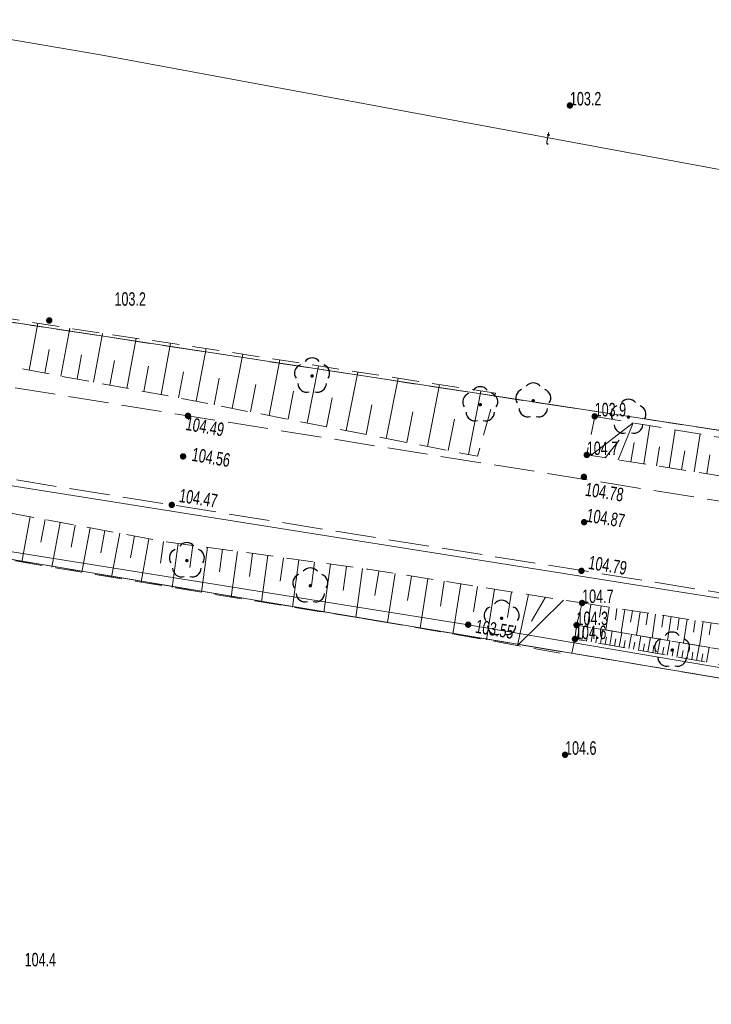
# Model space of a CAD drawing. Header units: inches. Extents: x 6497603 to 6502483, y 5925790 to 5934357.
# Tile 70 of 256: x 6500397 to 6500435, y 5926199 to 5926254. Entities that reach past the tile are written whole.
import ezdxf
from ezdxf.enums import TextEntityAlignment as Align

# ---------------------------------------------------------------- set-up
doc = ezdxf.new("R2010")
doc.units = ezdxf.units.IN
doc.header["$MEASUREMENT"] = 0
for name, pattern in [('1.5_0.75', [2.25, 1.5, -0.75]), ('2.25_0.75', [3, 2.25, -0.75]), ('219-1000', [0, 0]), ('egkk-1000', [3, 2.25, -0.75]), ('egug-1000', [1.5, 0.75, -0.75])]:
    doc.linetypes.add(name, pattern=pattern)
for name, color, linetype in [('000 Inne (niezydentyfikowane)', 7, 'Continuous'), ('217-kontur klasyfikacyjny', 7, 'Continuous'), ('218-kontur użytku gruntowego', 7, 'Continuous'), ('219-działka ewidencyjna', 7, 'Continuous'), ('drzewo liściaste', 7, 'Continuous'), ('jezdnia', 7, 'Continuous'), ('pikieta naturalna', 7, 'Continuous'), ('pikieta naturalna-Atr2', 7, 'Continuous'), ('pikieta sztuczna', 7, 'Continuous'), ('pikieta sztuczna-Atr2', 7, 'Continuous'), ('przewód telekomunikacyjny podziemny', 7, 'Continuous'), ('przewód telekomunikacyjny podziemny-Atr1', 7, 'Continuous'), ('rzędna', 7, 'Continuous'), ('rzędna-Atr2', 7, 'Continuous'), ('skarpa nieumocniona', 7, 'Continuous')]:
    doc.layers.add(name, color=color, linetype=linetype)
doc.styles.get("Standard").update_dxf_attribs({"font": 'arial.ttf'})

# ---------------------------------------------------------------- blocks, each defined once
blk = doc.blocks.new('PW01')
at = {"linetype": 'Continuous', "lineweight": 13}
h = blk.add_hatch(color=0, dxfattribs=at)
edge = h.paths.add_edge_path()
edge.add_arc((0, 0), 0.18, 0, 360)
blk = doc.blocks.new('OP021')
at = {"linetype": 'Continuous', "lineweight": 13}
h = blk.add_hatch(color=0, dxfattribs=at)
edge = h.paths.add_edge_path()
edge.add_arc((0, 0), 0.1, 0, 360)
at = {"color": 0, "linetype": 'Continuous', "lineweight": -3}
for centre, start, end in [((-0.476, 0.154), 110.388, 213.756), ((0, 0.5), 38.316, 141.684), ((0.476, 0.154), 326.244, 69.612), ((-0.294, -0.404), 182.272, 285.64), ((0.294, -0.404), 254.36, 357.728), ((0.294, -0.404), 254.36, 357.728)]:
    blk.add_arc(centre, 0.5, start, end, dxfattribs=at)

msp = doc.modelspace()

# ---------------------------------------------------------------- linework, layer by layer
at = {"layer": '000 Inne (niezydentyfikowane)', "color": 7, "linetype": 'Continuous', "lineweight": 18, "flags": 128}
for points in [[(6500397.06, 5926234.06), (6500397.54, 5926236.68)], [(6500398.83, 5926233.73), (6500399.32, 5926236.4)], [(6500400.64, 5926233.4), (6500401.14, 5926236.11)], [(6500402.49, 5926233.05), (6500403.01, 5926235.84)], [(6500404.4, 5926232.7), (6500404.93, 5926235.56)], [(6500397.94, 5926233.9), (6500398.18, 5926235.22)], [(6500399.73, 5926233.57), (6500399.98, 5926234.91)], [(6500406.35, 5926232.33), (6500406.92, 5926235.27)], [(6500408.36, 5926231.94), (6500408.95, 5926234.95)], [(6500401.56, 5926233.23), (6500401.81, 5926234.6)], [(6500410.42, 5926231.53), (6500411.02, 5926234.63)], [(6500403.44, 5926232.88), (6500403.7, 5926234.29)], [(6500405.37, 5926232.52), (6500405.65, 5926233.97)], [(6500412.54, 5926231.12), (6500413.16, 5926234.3)], [(6500414.71, 5926230.7), (6500415.35, 5926233.96)], [(6500407.35, 5926232.13), (6500407.64, 5926233.62)], [(6500409.38, 5926231.74), (6500409.68, 5926233.27)], [(6500416.94, 5926230.26), (6500417.6, 5926233.62)], [(6500419.23, 5926229.81), (6500419.91, 5926233.26)], [(6500411.47, 5926231.33), (6500411.78, 5926232.9)], [(6500421.52, 5926229.37), (6500422.21, 5926232.9)], [(6500413.62, 5926230.91), (6500413.93, 5926232.52)], [(6500415.82, 5926230.48), (6500416.14, 5926232.14)], [(6500418.08, 5926230.04), (6500418.41, 5926231.74)], [(6500420.39, 5926229.59), (6500420.73, 5926231.33)], [(6500428.32, 5926229.31), (6500430.68, 5926231.13)], [(6500429.85, 5926229.07), (6500430.68, 5926231.13)], [(6500431.27, 5926228.85), (6500431.6, 5926230.98)], [(6500432.68, 5926228.63), (6500433.01, 5926230.74)], [(6500434.08, 5926228.41), (6500434.41, 5926230.51)], [(6500429.12, 5926229.18), (6500429.9, 5926230.16)], [(6500430.56, 5926228.96), (6500430.73, 5926230.03)], [(6500431.98, 5926228.74), (6500432.14, 5926229.8)], [(6500433.38, 5926228.52), (6500433.55, 5926229.57)], [(6500434.78, 5926228.3), (6500434.94, 5926229.34)], [(6500397.11, 5926225.91), (6500396.65, 5926223.38)], [(6500397.96, 5926225.75), (6500397.72, 5926224.49)], [(6500398.79, 5926225.59), (6500398.33, 5926223.1)], [(6500399.63, 5926225.44), (6500399.4, 5926224.2)], [(6500400.46, 5926225.29), (6500400, 5926222.81)], [(6500401.28, 5926225.13), (6500401.06, 5926223.9)], [(6500402.1, 5926224.98), (6500401.65, 5926222.54)], [(6500402.92, 5926224.83), (6500402.7, 5926223.61)], [(6500403.73, 5926224.68), (6500403.29, 5926222.26)], [(6500404.54, 5926224.53), (6500404.38, 5926223.32)], [(6500405.35, 5926224.42), (6500405.02, 5926221.97)], [(6500406.17, 5926224.31), (6500406, 5926223.07)], [(6500406.99, 5926224.2), (6500406.65, 5926221.7)], [(6500407.82, 5926224.09), (6500407.65, 5926222.83)], [(6500408.66, 5926223.97), (6500408.31, 5926221.43)], [(6500409.5, 5926223.86), (6500409.32, 5926222.58)], [(6500410.35, 5926223.74), (6500410, 5926221.16)], [(6500411.21, 5926223.62), (6500411.03, 5926222.32)], [(6500412.08, 5926223.5), (6500411.72, 5926220.87)], [(6500412.95, 5926223.38), (6500412.77, 5926222.06)], [(6500413.83, 5926223.26), (6500413.47, 5926220.59)], [(6500414.72, 5926223.14), (6500414.54, 5926221.79)], [(6500415.62, 5926223.02), (6500415.25, 5926220.3)], [(6500416.52, 5926222.88), (6500416.31, 5926221.52)], [(6500417.43, 5926222.74), (6500417, 5926220.01)], [(6500418.34, 5926222.6), (6500418.12, 5926221.23)], [(6500419.25, 5926222.45), (6500418.82, 5926219.69)], [(6500420.17, 5926222.31), (6500419.95, 5926220.92)], [(6500421.09, 5926222.16), (6500420.65, 5926219.37)], [(6500422.02, 5926222.02), (6500421.8, 5926220.61)], [(6500422.96, 5926221.87), (6500422.51, 5926219.04)], [(6500423.9, 5926221.72), (6500423.68, 5926220.3)], [(6500424.85, 5926221.57), (6500424.25, 5926218.73)], [(6500426.8, 5926221.26), (6500424.25, 5926218.73)], [(6500425.8, 5926221.42), (6500425.03, 5926220.08)], [(6500428.33, 5926221.02), (6500428.14, 5926219.77)], [(6500428.9, 5926220.94), (6500428.8, 5926220.31)], [(6500429.35, 5926220.87), (6500429.16, 5926219.6)], [(6500429.78, 5926220.8), (6500429.69, 5926220.16)], [(6500430.21, 5926220.74), (6500430.01, 5926219.45)], [(6500430.64, 5926220.67), (6500430.54, 5926220.03)], [(6500431.07, 5926220.6), (6500430.87, 5926219.31)], [(6500431.5, 5926220.54), (6500431.4, 5926219.89)], [(6500431.93, 5926220.47), (6500431.73, 5926219.16)], [(6500432.37, 5926220.4), (6500432.27, 5926219.75)], [(6500432.8, 5926220.34), (6500432.6, 5926219.02)], [(6500433.24, 5926220.27), (6500433.14, 5926219.61)], [(6500433.69, 5926220.2), (6500433.48, 5926218.87)], [(6500434.13, 5926220.13), (6500434.03, 5926219.47)], [(6500434.57, 5926220.07), (6500434.37, 5926218.72)], [(6500427.82, 5926219.02), (6500427.95, 5926219.8)], [(6500428.34, 5926218.93), (6500428.47, 5926219.71)], [(6500428.86, 5926218.84), (6500428.99, 5926219.62)], [(6500429.38, 5926218.75), (6500429.52, 5926219.54)], [(6500435.02, 5926220), (6500434.92, 5926219.32)], [(6500427.56, 5926219.07), (6500427.63, 5926219.46)], [(6500428.08, 5926218.98), (6500428.14, 5926219.37)], [(6500428.6, 5926218.89), (6500428.66, 5926219.28)], [(6500429.12, 5926218.8), (6500429.19, 5926219.19)], [(6500429.64, 5926218.7), (6500429.71, 5926219.1)], [(6500429.91, 5926218.66), (6500430.05, 5926219.45)], [(6500430.17, 5926218.61), (6500430.24, 5926219.01)], [(6500430.44, 5926218.56), (6500430.58, 5926219.36)], [(6500430.97, 5926218.47), (6500431.11, 5926219.27)], [(6500431.5, 5926218.38), (6500431.64, 5926219.18)], [(6500432.04, 5926218.28), (6500432.18, 5926219.09)], [(6500432.58, 5926218.19), (6500432.72, 5926219)], [(6500430.7, 5926218.52), (6500430.77, 5926218.92)], [(6500431.24, 5926218.42), (6500431.31, 5926218.82)], [(6500431.77, 5926218.33), (6500431.84, 5926218.73)], [(6500432.31, 5926218.24), (6500432.38, 5926218.64)], [(6500432.85, 5926218.14), (6500432.92, 5926218.55)], [(6500433.12, 5926218.09), (6500433.26, 5926218.91)], [(6500433.39, 5926218.05), (6500433.47, 5926218.45)], [(6500433.67, 5926218), (6500433.81, 5926218.81)], [(6500434.21, 5926217.9), (6500434.36, 5926218.72)], [(6500434.76, 5926217.8), (6500434.91, 5926218.63)], [(6500433.94, 5926217.95), (6500434.01, 5926218.36)], [(6500434.49, 5926217.85), (6500434.56, 5926218.26)]]:
    msp.add_lwpolyline(points, dxfattribs=at)
at = {"layer": '217-kontur klasyfikacyjny', "color": 3, "linetype": 'egkk-1000', "lineweight": 18, "flags": 128}
for points in [[(6500386.73, 5926238.16), (6500484.77, 5926223.18)], [(6500494.79, 5926206.99), (6500384.14, 5926225.52)]]:
    msp.add_lwpolyline(points, dxfattribs=at)
at = {"layer": '218-kontur użytku gruntowego', "color": 3, "linetype": 'egug-1000', "lineweight": 18, "flags": 128}
for points in [[(6500386.73, 5926238.16), (6500484.77, 5926223.18)], [(6500494.79, 5926206.99), (6500384.14, 5926225.52)]]:
    msp.add_lwpolyline(points, dxfattribs=at)
at = {"layer": '219-działka ewidencyjna', "color": 3, "linetype": '219-1000', "lineweight": 18, "flags": 128}
for points in [[(6500386.73, 5926238.16), (6500484.77, 5926223.18)], [(6500538.81, 5926204.95), (6500384.76, 5926229.42)], [(6500494.79, 5926206.99), (6500384.14, 5926225.52)]]:
    msp.add_lwpolyline(points, dxfattribs=at)
at = {"layer": 'jezdnia', "color": 7, "linetype": '2.25_0.75', "lineweight": 18, "flags": 128}
msp.add_lwpolyline([(6500445.77, 5926225.13), (6500477.28, 5926219.98), (6500500.52, 5926216.32), (6500551.85, 5926208.28), (6500590.76, 5926201.99), (6500629.65, 5926195.92), (6500668.62, 5926189.73), (6500708.43, 5926183.37), (6500748.42, 5926176.93), (6500779.68, 5926172.04), (6500819.2, 5926165.9), (6500859.43, 5926159.56), (6500898.4, 5926153.26), (6500937.28, 5926147.22), (6500936.91, 5926144.94), (6500936.26, 5926142.38), (6500897.62, 5926148.36), (6500858.2, 5926154.58), (6500818.25, 5926160.88), (6500778.79, 5926167.14), (6500747.81, 5926171.88), (6500707.71, 5926178.38), (6500668.22, 5926184.67), (6500628.62, 5926190.86), (6500589.86, 5926197), (6500551.33, 5926203.18), (6500445.13, 5926220.13), (6500405, 5926226.56), (6500364.89, 5926233), (6500326.44, 5926239.09), (6500287.44, 5926245.14), (6500247.8, 5926251.49), (6500208.32, 5926257.73), (6500171.1, 5926263.74), (6500133.18, 5926269.89), (6500094.21, 5926275.92), (6500053.11, 5926282.47), (6499999.01, 5926290.88), (6499959.84, 5926296.95), (6499921.11, 5926303.13), (6499882.03, 5926309.23), (6499843.48, 5926315.33), (6499804.98, 5926321.39), (6499763.92, 5926325.7), (6499740.11, 5926328.2), (6499708.97, 5926329.7), (6499669.77, 5926331.59), (6499612.14, 5926332.17), (6499590.65, 5926333.3), (6499565.53, 5926335.73), (6499506.81, 5926343.39), (6499422.29, 5926354.7), (6499419.43, 5926354.99), (6499334.27, 5926366.31), (6499289.53, 5926369.55), (6499273.23, 5926369.35), (6499273.01, 5926371.91), (6499272.96, 5926374.41), (6499289.57, 5926374.85), (6499335.06, 5926371.26), (6499420.23, 5926359.86), (6499423.5, 5926359.5), (6499507.59, 5926348.2), (6499566.32, 5926340.5), (6499590.89, 5926338.22), (6499612.24, 5926337), (6499643.43, 5926336.46), (6499669.89, 5926336.53), (6499710.9, 5926336.33), (6499806.11, 5926326.28), (6499844.16, 5926320.23), (6499882.83, 5926314.04), (6499921.69, 5926307.83), (6499960.72, 5926301.83), (6499999.64, 5926295.76), (6500053.85, 5926287.25), (6500095.27, 5926280.64), (6500134.03, 5926274.62), (6500208.98, 5926262.68), (6500248.83, 5926256.34), (6500288.29, 5926250.03), (6500327.08, 5926244.06), (6500365.91, 5926238.01), (6500405.9, 5926231.52)], close=True, dxfattribs=at)
at = {"layer": 'przewód telekomunikacyjny podziemny', "color": 30, "linetype": 'Continuous', "lineweight": 18, "flags": 128}
for points in [[(6500073.28, 5926303.12), (6500141.69, 5926292.89), (6500200.13, 5926284.15), (6500253.86, 5926275.57), (6500297.68, 5926268.81), (6500351.21, 5926260.13), (6500401.03, 5926251.61), (6500450.1, 5926242.53), (6500466.55, 5926240.39)], [(6500793.95, 5926157.85), (6500767.15, 5926161.48), (6500756.77, 5926163.13), (6500728.68, 5926168.14), (6500681.45, 5926176.71), (6500632.87, 5926184.83), (6500575.54, 5926195.02), (6500538.95, 5926200.94), (6500507.15, 5926205.63), (6500467.69, 5926212.03), (6500421.5, 5926219.89), (6500362.01, 5926229.41), (6500329.83, 5926233.4), (6500287.94, 5926240.84), (6500233.28, 5926249.9), (6500176.25, 5926259.29), (6500132.02, 5926265.99), (6500121.1, 5926267.64)]]:
    msp.add_lwpolyline(points, dxfattribs=at)
at = {"layer": 'skarpa nieumocniona', "color": 7, "linetype": '1.5_0.75', "lineweight": 18, "flags": 128}
for points in [[(6500297.41, 5926253.53), (6500303.54, 5926252.49), (6500314.14, 5926250.91), (6500335.35, 5926247.16), (6500354.5, 5926243.89), (6500369.57, 5926241.3), (6500386.98, 5926238.35), (6500395.95, 5926236.93), (6500401.01, 5926236.13), (6500405.99, 5926235.41), (6500423.02, 5926232.78), (6500422.01, 5926229.27), (6500405.27, 5926232.54), (6500389.66, 5926235.43), (6500375.01, 5926237.79), (6500361.03, 5926239.88), (6500354.04, 5926241.24), (6500347.08, 5926242.5), (6500344.4, 5926242.85), (6500334.74, 5926244.19), (6500315.4, 5926247.16), (6500297.17, 5926249.79)], [(6500297.41, 5926253.53), (6500303.54, 5926252.49), (6500314.14, 5926250.91), (6500335.35, 5926247.16), (6500354.5, 5926243.89), (6500369.57, 5926241.3), (6500386.98, 5926238.35), (6500395.95, 5926236.93), (6500401.01, 5926236.13), (6500405.99, 5926235.41), (6500423.02, 5926232.78), (6500422.01, 5926229.27), (6500405.27, 5926232.54), (6500389.66, 5926235.43), (6500375.01, 5926237.79), (6500361.03, 5926239.88), (6500354.04, 5926241.24), (6500347.08, 5926242.5), (6500344.4, 5926242.85), (6500334.74, 5926244.19), (6500315.4, 5926247.16), (6500297.17, 5926249.79)], [(6500296.14, 5926240.79), (6500297.59, 5926241.78), (6500304.89, 5926240.66), (6500315.56, 5926239.02), (6500321.86, 5926238.13), (6500327.17, 5926237.26), (6500345.89, 5926234.59), (6500363.39, 5926231.76), (6500380.68, 5926228.78), (6500393.96, 5926226.49), (6500404.49, 5926224.54), (6500415.91, 5926222.98), (6500427.84, 5926221.1), (6500427.53, 5926219.87), (6500427.44, 5926219.09), (6500427.25, 5926218.2), (6500417.66, 5926219.9), (6500403.87, 5926222.16), (6500393.53, 5926223.91), (6500380.85, 5926226.01), (6500365.48, 5926228.84), (6500356.27, 5926230.38), (6500348.95, 5926231.47), (6500342.3, 5926233.35), (6500340.91, 5926233.67), (6500332.26, 5926234.96), (6500321.39, 5926236.77), (6500309.32, 5926238.67)], [(6500296.14, 5926240.79), (6500297.59, 5926241.78), (6500304.89, 5926240.66), (6500315.56, 5926239.02), (6500321.86, 5926238.13), (6500327.17, 5926237.26), (6500345.89, 5926234.59), (6500363.39, 5926231.76), (6500380.68, 5926228.78), (6500393.96, 5926226.49), (6500404.49, 5926224.54), (6500415.91, 5926222.98), (6500427.84, 5926221.1), (6500427.53, 5926219.87), (6500427.44, 5926219.09), (6500427.25, 5926218.2), (6500417.66, 5926219.9), (6500403.87, 5926222.16), (6500393.53, 5926223.91), (6500380.85, 5926226.01), (6500365.48, 5926228.84), (6500356.27, 5926230.38), (6500348.95, 5926231.47), (6500342.3, 5926233.35), (6500340.91, 5926233.67), (6500332.26, 5926234.96), (6500321.39, 5926236.77), (6500309.32, 5926238.67)], [(6500428.54, 5926231.49), (6500454.4, 5926227.15), (6500467.97, 5926224.95), (6500467.9, 5926223.12), (6500454.31, 5926225.25), (6500428.1, 5926229.34)], [(6500428.54, 5926231.49), (6500454.4, 5926227.15), (6500467.97, 5926224.95), (6500467.9, 5926223.12), (6500454.31, 5926225.25), (6500428.1, 5926229.34)], [(6500427.84, 5926221.1), (6500453.63, 5926217.14), (6500467.62, 5926215.01), (6500492.16, 5926211.04), (6500510.19, 5926208.09), (6500537.67, 5926203.88), (6500538.06, 5926201.39), (6500510.49, 5926206.77), (6500492.06, 5926209.97), (6500467.33, 5926213.24), (6500453.54, 5926215.5), (6500427.53, 5926219.87)], [(6500427.84, 5926221.1), (6500453.63, 5926217.14), (6500467.62, 5926215.01), (6500492.16, 5926211.04), (6500510.19, 5926208.09), (6500537.67, 5926203.88), (6500538.06, 5926201.39), (6500510.49, 5926206.77), (6500492.06, 5926209.97), (6500467.33, 5926213.24), (6500453.54, 5926215.5), (6500427.53, 5926219.87)], [(6500538.06, 5926201.39), (6500537.81, 5926200.29), (6500509.74, 5926204.77), (6500490.55, 5926208), (6500467.25, 5926212.08), (6500453.48, 5926214.52), (6500427.44, 5926219.09), (6500427.53, 5926219.87), (6500453.54, 5926215.5), (6500467.33, 5926213.24), (6500492.06, 5926209.97), (6500510.49, 5926206.77)], [(6500538.06, 5926201.39), (6500537.81, 5926200.29), (6500509.74, 5926204.77), (6500490.55, 5926208), (6500467.25, 5926212.08), (6500453.48, 5926214.52), (6500427.44, 5926219.09), (6500427.53, 5926219.87), (6500453.54, 5926215.5), (6500467.33, 5926213.24), (6500492.06, 5926209.97), (6500510.49, 5926206.77)]]:
    msp.add_lwpolyline(points, close=True, dxfattribs=at)

# ---------------------------------------------------------------- block references
at = {"layer": 'drzewo liściaste', "color": 94, "linetype": 'Continuous', "lineweight": 18}
for p in [(6500412.81, 5926233.74), (6500425.12, 5926232.36), (6500422.17, 5926232.14), (6500430.42, 5926231.45), (6500405.84, 5926223.46), (6500412.71, 5926222.06), (6500423.36, 5926220.25), (6500432.85, 5926218.48)]:
    msp.add_blockref('OP021', p, dxfattribs=at)
at = {"layer": 'pikieta naturalna', "color": 7, "linetype": 'Continuous', "lineweight": 13}
for p in [(6500427.16, 5926248.8), (6500398.18, 5926236.83), (6500428.54, 5926231.49), (6500428.1, 5926229.34), (6500427.84, 5926221.1), (6500427.53, 5926219.87), (6500427.44, 5926219.09), (6500426.89, 5926212.65)]:
    msp.add_blockref('PW01', p, dxfattribs=at)
at = {"layer": 'pikieta sztuczna', "color": 7, "linetype": 'Continuous', "lineweight": 13}
for p in [(6500405.9, 5926231.52), (6500405.63, 5926229.26), (6500427.94, 5926228.12), (6500405, 5926226.56), (6500427.95, 5926225.6), (6500427.8, 5926222.89)]:
    msp.add_blockref('PW01', p, dxfattribs=at)
at = {"layer": 'rzędna', "color": 30, "linetype": 'Continuous', "lineweight": 18}
msp.add_blockref('PW01', (6500421.5, 5926219.89), dxfattribs=at)

# ---------------------------------------------------------------- texts
at = {"layer": 'pikieta naturalna-Atr2', "color": 7, "width": 0.667}
for s, p in [('103.2', (6500427.16, 5926248.8)), ('103.2', (6500401.81, 5926237.65)), ('103.9', (6500428.54, 5926231.49)), ('104.7', (6500428.1, 5926229.34)), ('104.7', (6500427.84, 5926221.1)), ('104.3', (6500427.53, 5926219.87)), ('104.6', (6500427.44, 5926219.09)), ('104.6', (6500426.89, 5926212.65)), ('104.4', (6500396.81, 5926200.87))]:
    msp.add_text(s, height=0.75, dxfattribs=at).set_placement(p)
at = {"layer": 'pikieta sztuczna-Atr2', "color": 7, "width": 0.667}
for s, rotation, p in [('104.49', 350.01, (6500405.73, 5926230.74)), ('104.56', 350.398, (6500406.07, 5926229.02)), ('104.78', 350.895, (6500427.97, 5926227.08)), ('104.47', 351.203, (6500405.37, 5926226.73)), ('104.87', 350.895, (6500428.04, 5926225.63)), ('104.79', 350.897, (6500428.15, 5926223))]:
    msp.add_text(s, height=0.75, rotation=rotation, dxfattribs=at).set_placement(p)
at = {"layer": 'przewód telekomunikacyjny podziemny-Atr1', "color": 30, "width": 0.667}
msp.add_text('t', height=0.75, rotation=349.516, dxfattribs=at).set_placement((6500425.84, 5926247.02), align=Align.MIDDLE_LEFT)
at = {"layer": 'rzędna-Atr2', "color": 30, "width": 0.667}
msp.add_text('103.55', height=0.75, rotation=350.343, dxfattribs=at).set_placement((6500421.92, 5926219.82), align=Align.MIDDLE_LEFT)

doc.saveas('drawing.dxf')
